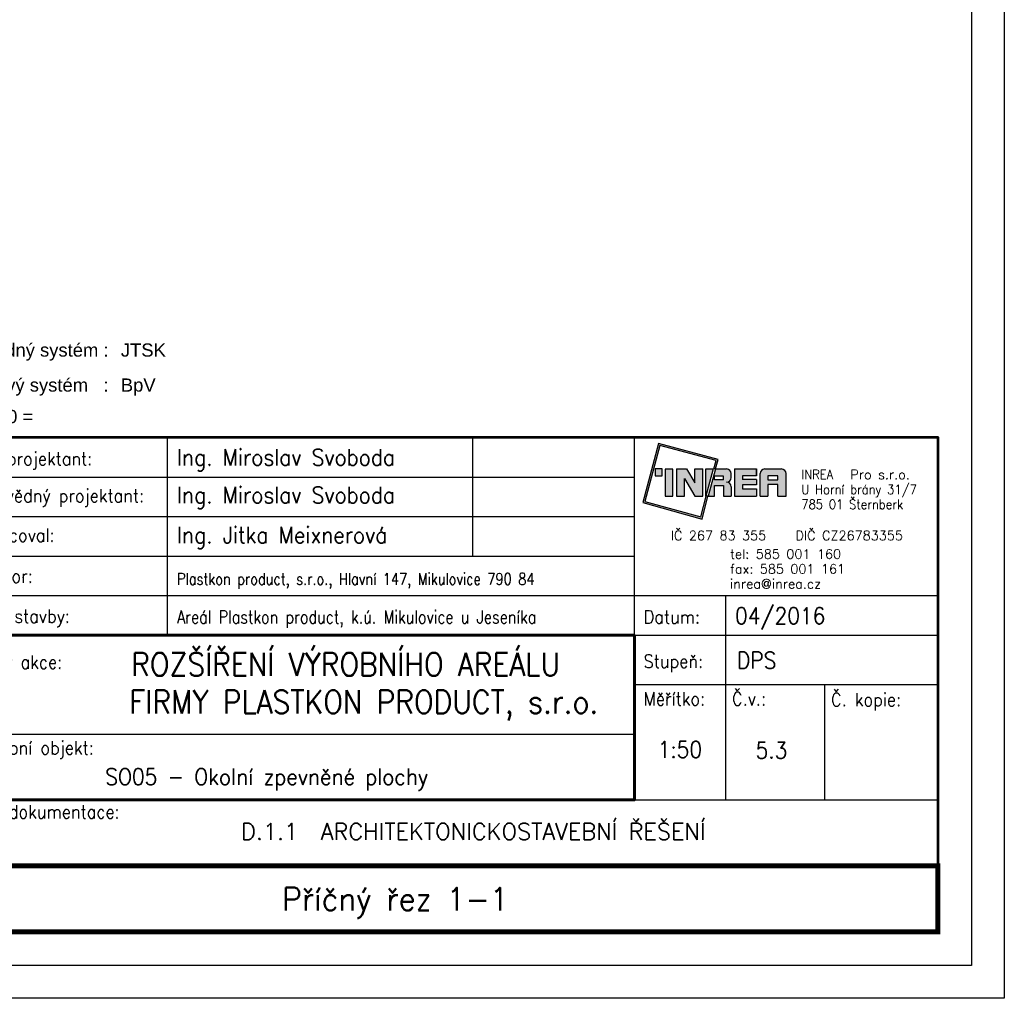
# Model space of a CAD drawing. Header units: millimetres. Extents: x 574189 to 1148315, y -389678 to 333486.
# Tile 5 of 35: x 595719 to 603189, y -260074 to -252649. Entities that reach past the tile are written whole.
import ezdxf
from ezdxf.enums import TextEntityAlignment as Align

# ---------------------------------------------------------------- set-up
doc = ezdxf.new("R2010")
doc.units = ezdxf.units.MM
doc.layers.add('IN_RAZITKO', color=7, linetype='Continuous')
doc.layers.add('pohledy', color=7, linetype='Continuous', lineweight=25)
doc.styles.add('ARI-ROM-UNI', font='simplex.shx', dxfattribs={"width": 0.8})
doc.styles.add('ARIAL', font='arial.ttf')

# ---------------------------------------------------------------- blocks, each defined once
blk = doc.blocks.new('INREA RAZÍTKO')
at = {"layer": 'IN_RAZITKO'}
blk.add_hatch(color=256, dxfattribs=at).paths.add_polyline_path([(-3.869, 7.655), (-3.904, 7.527), (-3.878, 7.527), (-3.839, 7.673), (-4.74, 7.912), (-4.978, 7.018), (-4.08, 6.768), (-3.993, 7.115), (-4.019, 7.115), (-4.098, 6.799), (-4.947, 7.035), (-4.722, 7.882)])
h = blk.add_hatch(color=256, dxfattribs=at)
h.paths.add_polyline_path([(-4.687, 7.527), (-4.792, 7.527), (-4.792, 7.423), (-4.687, 7.423)])
h.paths.add_polyline_path([(-4.527, 7.526), (-4.642, 7.526), (-4.642, 7.115), (-4.527, 7.115)])
h.paths.add_polyline_path([(-4.317, 7.527), (-4.468, 7.527), (-4.468, 7.115), (-4.349, 7.115), (-4.349, 7.381), (-4.189, 7.115), (-4.07, 7.115), (-4.07, 7.527), (-4.189, 7.527), (-4.189, 7.315)])
h.paths.add_polyline_path([(-3.913, 7.527), (-4.023, 7.527), (-4.023, 7.115)])
h.paths.add_polyline_path([(-3.708, 7.527), (-3.877, 7.527), (-3.987, 7.115), (-3.894, 7.115), (-3.894, 7.277), (-3.757, 7.277), (-3.757, 7.115), (-3.638, 7.115), (-3.638, 7.257, 0.414214), (-3.708, 7.327, 0.414214), (-3.638, 7.397), (-3.638, 7.457, 0.414214)])
h.paths.add_polyline_path([(-3.757, 7.419), (-3.757, 7.362), (-3.894, 7.362), (-3.894, 7.419)], flags=16)
h.paths.add_polyline_path([(-3.253, 7.527), (-3.588, 7.527), (-3.588, 7.115), (-3.253, 7.115), (-3.253, 7.225), (-3.465, 7.225), (-3.465, 7.287), (-3.253, 7.287), (-3.253, 7.366), (-3.465, 7.366), (-3.465, 7.421), (-3.253, 7.421)])
h.paths.add_polyline_path([(-2.877, 7.527), (-3.131, 7.527, 0.414214), (-3.201, 7.457), (-3.201, 7.115), (-3.081, 7.115), (-3.081, 7.293), (-2.931, 7.293), (-2.931, 7.115), (-2.807, 7.115), (-2.807, 7.457, 0.414214)])
h.paths.add_polyline_path([(-2.931, 7.421), (-2.931, 7.362), (-3.081, 7.362), (-3.081, 7.421)], flags=16)
at = {"layer": 'IN_RAZITKO', "color": 7}
for p, q in [((-12.195, 8.005), (-12.195, 5.005)), ((-7.564, 8.005), (-7.564, 6.205)), ((-5.108, 2.651), (-5.108, 8.005)), ((-15.395, 7.405), (-5.108, 7.405)), ((-15.395, 6.805), (-5.108, 6.805)), ((-15.395, 6.205), (-5.108, 6.205)), ((-15.395, 5.605), (-5.108, 5.605)), ((-5.108, 5.605), (-0.505, 5.605)), ((-3.727, 5.605), (-3.727, 2.505)), ((-5.108, 5.005), (-0.505, 5.005)), ((-5.108, 4.255), (-0.505, 4.255)), ((-2.225, 4.258), (-2.225, 2.505)), ((-15.395, 3.505), (-5.108, 3.505))]:
    blk.add_line(p, q, dxfattribs=at)
at = {"layer": 'IN_RAZITKO'}
for p, q in [((-4.468, 7.527), (-4.317, 7.527)), ((-4.468, 7.527), (-4.468, 7.115)), ((-4.317, 7.527), (-4.189, 7.315)), ((-4.189, 7.315), (-4.189, 7.527)), ((-4.189, 7.527), (-4.07, 7.527)), ((-4.07, 7.115), (-4.07, 7.527)), ((-4.023, 7.115), (-4.023, 7.527)), ((-3.913, 7.527), (-4.023, 7.115)), ((-4.023, 7.527), (-3.913, 7.527)), ((-3.877, 7.527), (-3.987, 7.115)), ((-3.878, 7.527), (-3.904, 7.527)), ((-3.877, 7.527), (-3.708, 7.527)), ((-3.588, 7.527), (-3.588, 7.115)), ((-3.588, 7.527), (-3.253, 7.527)), ((-3.253, 7.527), (-3.253, 7.421)), ((-3.253, 7.421), (-3.253, 7.527)), ((-3.131, 7.527), (-2.877, 7.527)), ((-4.349, 7.115), (-4.349, 7.381)), ((-4.349, 7.381), (-4.189, 7.115)), ((-3.894, 7.362), (-3.894, 7.419)), ((-3.757, 7.419), (-3.894, 7.419)), ((-3.757, 7.362), (-3.894, 7.362)), ((-3.757, 7.362), (-3.757, 7.419)), ((-3.638, 7.397), (-3.638, 7.457)), ((-3.253, 7.421), (-3.465, 7.421)), ((-3.465, 7.421), (-3.465, 7.366)), ((-3.253, 7.366), (-3.465, 7.366)), ((-3.253, 7.366), (-3.253, 7.287)), ((-3.201, 7.115), (-3.201, 7.457)), ((-2.931, 7.421), (-3.081, 7.421)), ((-3.081, 7.421), (-3.081, 7.362)), ((-3.081, 7.362), (-2.931, 7.362)), ((-2.931, 7.362), (-2.931, 7.421)), ((-2.807, 7.115), (-2.807, 7.457)), ((-3.894, 7.115), (-3.894, 7.277)), ((-3.894, 7.277), (-3.757, 7.277)), ((-3.757, 7.277), (-3.757, 7.115)), ((-3.638, 7.257), (-3.638, 7.115)), ((-3.253, 7.287), (-3.465, 7.287)), ((-3.465, 7.287), (-3.465, 7.225)), ((-3.465, 7.225), (-3.253, 7.225)), ((-3.253, 7.225), (-3.253, 7.115)), ((-2.931, 7.293), (-3.081, 7.293)), ((-3.081, 7.293), (-3.081, 7.115)), ((-2.931, 7.115), (-2.931, 7.293)), ((-4.468, 7.115), (-4.349, 7.115)), ((-4.189, 7.115), (-4.07, 7.115)), ((-3.993, 7.115), (-4.019, 7.115)), ((-3.987, 7.115), (-3.894, 7.115)), ((-3.757, 7.115), (-3.638, 7.115)), ((-3.588, 7.115), (-3.253, 7.115)), ((-3.201, 7.115), (-3.081, 7.115)), ((-2.931, 7.115), (-2.807, 7.115)), ((-5.108, 2.505), (-0.505, 2.505))]:
    blk.add_line(p, q, dxfattribs=at)
at = {"layer": 'IN_RAZITKO', "lineweight": 50}
for points in [[(-15.4, 0.5), (-0.5, 0.5), (-0.5, 8.01), (-15.4, 8.01)], [(-15.395, 0.505), (-0.505, 0.505), (-0.505, 8.005), (-15.395, 8.005)]]:
    blk.add_lwpolyline(points, close=True, dxfattribs=at)
at = {"layer": 'IN_RAZITKO'}
for points in [[(-3.878, 7.527), (-3.839, 7.673), (-4.74, 7.912), (-4.978, 7.018), (-4.08, 6.768), (-3.993, 7.115)], [(-3.904, 7.527), (-3.869, 7.655), (-4.722, 7.882), (-4.947, 7.035), (-4.098, 6.799), (-4.019, 7.115)]]:
    blk.add_lwpolyline(points, dxfattribs=at)
for points in [[(-4.792, 7.423), (-4.687, 7.423), (-4.687, 7.527), (-4.792, 7.527)], [(-4.642, 7.115), (-4.527, 7.115), (-4.527, 7.526), (-4.642, 7.526)]]:
    blk.add_lwpolyline(points, close=True, dxfattribs=at)
at = {"layer": 'IN_RAZITKO', "lineweight": 60}
blk.add_lwpolyline([(-15.395, 2.505), (-5.108, 2.505), (-5.108, 5.005), (-15.395, 5.005)], close=True, dxfattribs=at)
at = {"layer": 'IN_RAZITKO', "const_width": 0.075}
blk.add_lwpolyline([(-15.395, 0.505), (-0.505, 0.505), (-0.505, 1.505), (-15.395, 1.505)], close=True, dxfattribs=at)
at = {"layer": 'IN_RAZITKO'}
for centre, start, end in [((-3.708, 7.457), 0, 90), ((-3.131, 7.457), 90, 180), ((-2.877, 7.457), 0, 90), ((-3.708, 7.397), 270, 360), ((-3.708, 7.257), 360, 90)]:
    blk.add_arc(centre, 0.07, start, end, dxfattribs=at)
at = {"layer": 'IN_RAZITKO', "style": 'ARIAL'}
for s, p in [('Souřadný systém :', (-15.4, 9.432)), ('Výškový systém   :', (-15.4, 8.901)), ('± 0,000 =', (-15.4, 8.423))]:
    blk.add_text(s, height=0.2, dxfattribs=at).set_placement(p, align=Align.TOP_LEFT)
at = {"layer": 'IN_RAZITKO', "color": 3, "style": 'ARIAL'}
for s, p in [('JTSK', (-12.9, 9.432)), ('BpV', (-12.9, 8.901))]:
    blk.add_text(s, height=0.2, dxfattribs=at).set_placement(p, align=Align.TOP_LEFT)
at = {"layer": 'IN_RAZITKO', "color": 7, "style": 'ARI-ROM-UNI', "width": 0.9}
for s, p in [('Ved. projektant:', (-15.255, 7.584)), ('Odpovědný projektant:', (-15.255, 7.022)), ('Vypracoval:', (-15.255, 6.422)), ('Investor:', (-15.255, 5.801)), ('Místo stavby:', (-15.255, 5.193)), ('Datum:', (-4.968, 5.182)), ('Název akce:', (-15.255, 4.497)), ('Stupeň:', (-4.968, 4.509)), ('Měřítko:', (-4.968, 3.94)), ('Č.v.:', (-3.627, 3.94)), ('Č. kopie:', (-2.125, 3.927)), ('Stavební objekt:', (-15.255, 3.197)), ('Část dokumentace:', (-15.255, 2.225))]:
    blk.add_text(s, height=0.2, dxfattribs=at).set_placement(p)
at = {"layer": 'IN_RAZITKO', "style": 'ARI-ROM-UNI', "width": 0.9}
for s, p in [('INREA', (-2.575, 7.331)), ('U Horní brány 31/7', (-2.575, 7.103)), ('785 01 Šternberk', (-2.575, 6.877))]:
    blk.add_text(s, height=0.1425, dxfattribs=at).set_placement(p, align=Align.BOTTOM_LEFT)
at = {"layer": 'IN_RAZITKO', "style": 'ARI-ROM-UNI'}
for s, p in [('       Pro s.r.o.', (-2.575, 7.329)), ('IČ 267 83 355   DIČ CZ26783355', (-4.556, 6.404)), ('tel: 585 001 160', (-3.657, 6.122)), ('fax: 585 001 161', (-3.657, 5.896)), ('inrea@inrea.cz', (-3.657, 5.67))]:
    blk.add_text(s, height=0.1425, dxfattribs=at).set_placement(p, align=Align.BOTTOM_LEFT)
at = {"layer": 'IN_RAZITKO', "color": 3, "style": 'ARIAL'}
blk.add_attdef('NULA', (-14.012, 8.227), '', height=0.2, dxfattribs=at)
at = {"layer": 'IN_RAZITKO', "style": 'ARI-ROM-UNI', "width": 0.9, "flags": 12}
for tag, p, height in [('VEDOUCÍ-PROJEKTANT', (-12.053, 7.553), 0.25), ('ODPOVĚDNÝ-PROJEKTANT', (-12.053, 6.964), 0.25), ('VYPRACOVAL', (-12.053, 6.363), 0.25), ('INVESTOR', (-12.053, 5.774), 0.2), ('MÍSTO', (-12.053, 5.149), 0.25), ('DATUM', (-3.585, 5.185), 0.25), ('STUPEŇ', (-3.556, 4.468), 0.25)]:
    blk.add_attdef(tag, p, '', height=height, dxfattribs=at)
at = {"layer": 'IN_RAZITKO', "style": 'ARI-ROM-UNI', "flags": 12}
for tag, height, width, p in [('NÁZEV-1', 0.35, 0.95, (-10.252, 4.438)), ('NÁZEV-2', 0.35, 0.95, (-10.252, 3.876)), ('MĚŘ', 0.25, 0.9, (-4.422, 3.031)), ('ČV', 0.25, 0.9, (-3.034, 3.031)), ('VÝKRES', 0.35, 0.95, (-10.299, 0.801))]:
    blk.add_attdef(tag, text='', height=height, dxfattribs=dict(at, width=width)).set_placement(p, align=Align.CENTER)
at = {"layer": 'IN_RAZITKO', "style": 'ARI-ROM-UNI'}
for tag, p in [('OBJEKT', (-11.248, 2.85)), ('DOKUMENTACE', (-11.26, 1.842))]:
    blk.add_attdef(tag, p, '', height=0.25, dxfattribs=at)

msp = doc.modelspace()

# ---------------------------------------------------------------- linework, layer by layer
at = {"layer": 'pohledy'}
for points in [[(574188.9, -245223.9), (603188.9, -245223.9), (603188.9, -260073.9), (574188.9, -260073.9)], [(574438.9, -245473.9), (602938.9, -245473.9), (602938.9, -259823.9), (574438.9, -259823.9)]]:
    msp.add_lwpolyline(points, close=True, dxfattribs=at)

# ---------------------------------------------------------------- block references
ref = msp.add_blockref('INREA RAZÍTKO', (602936.4, -259821.4), dxfattribs=dict(xscale=500.0000000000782, yscale=500.0000000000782, zscale=500.0000000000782))
ref.add_attrib('VEDOUCÍ-PROJEKTANT', 'Ing. Miroslav Svoboda', (596912.5, -256032.1), dxfattribs={"layer": 'IN_RAZITKO', "height": 125, "style": 'ARI-ROM-UNI', "width": 0.9})
ref.add_attrib('ODPOVĚDNÝ-PROJEKTANT', 'Ing. Miroslav Svoboda', (596912.5, -256318), dxfattribs={"layer": 'IN_RAZITKO', "height": 125, "style": 'ARI-ROM-UNI', "width": 0.9})
ref.add_attrib('VYPRACOVAL', 'Ing. Jitka Meixnerová', (596912.5, -256621.5), dxfattribs={"layer": 'IN_RAZITKO', "height": 125, "style": 'ARI-ROM-UNI', "width": 0.9})
ref.add_attrib('INVESTOR', 'Plastkon product, s.r.o., Hlavní 147, Mikulovice 790 84', (596912.5, -256937.2), dxfattribs={"layer": 'IN_RAZITKO', "height": 90, "style": 'ARI-ROM-UNI', "width": 0.8})
ref.add_attrib('MÍSTO', 'Areál Plastkon product, k.ú. Mikulovice u Jeseníka', (596912.5, -257230.6), dxfattribs={"layer": 'IN_RAZITKO', "height": 100, "style": 'ARI-ROM-UNI', "width": 0.8})
ref.add_attrib('NÁZEV-1', 'ROZŠÍŘENÍ VÝROBNÍHO AREÁLU ', dxfattribs={"layer": 'IN_RAZITKO', "height": 175, "style": 'ARI-ROM-UNI', "width": 0.9}).set_placement((598246.3, -257627.7), align=Align.CENTER)
ref.add_attrib('NÁZEV-2', 'FIRMY PLASTKON PRODUCT, s.r.o.', dxfattribs={"layer": 'IN_RAZITKO', "height": 175, "style": 'ARI-ROM-UNI', "width": 0.9}).set_placement((598329.7, -257912), align=Align.CENTER)
ref.add_attrib('VÝKRES', 'Příčný řez 1-1', dxfattribs={"layer": 'IN_RAZITKO', "height": 175, "style": 'ARI-ROM-UNI', "width": 0.95}).set_placement((598569.2, -259408.2), align=Align.CENTER)
ref.add_attrib('DATUM', '04/2016', (601146.5, -257234.1), dxfattribs={"layer": 'IN_RAZITKO', "height": 125, "style": 'ARI-ROM-UNI', "width": 0.9})
ref.add_attrib('DOKUMENTACE', '      D.1.1  ARCHITEKTONICKOSTAVEBNÍ ŘEŠENÍ', (596839, -258871), dxfattribs={"layer": 'IN_RAZITKO', "height": 125, "style": 'ARI-ROM-UNI'})
ref.add_attrib('MĚŘ', '1:50', dxfattribs={"layer": 'IN_RAZITKO', "height": 125, "style": 'ARI-ROM-UNI', "width": 0.9}).set_placement((600727.9, -258248.4), align=Align.CENTER)
ref.add_attrib('ČV', '5.3', dxfattribs={"layer": 'IN_RAZITKO', "height": 125, "style": 'ARI-ROM-UNI', "width": 0.9}).set_placement((601422, -258254.3), align=Align.CENTER)
ref.add_attrib('STUPEŇ', 'DPS', (601161, -257571.3), dxfattribs={"layer": 'IN_RAZITKO', "height": 125, "style": 'ARI-ROM-UNI', "width": 0.9})
ref.add_attrib('OBJEKT', 'SO05 - Okolní zpevněné plochy', (596368, -258455.4), dxfattribs={"layer": 'IN_RAZITKO', "height": 125, "style": 'ARI-ROM-UNI', "width": 0.9})

doc.saveas('drawing.dxf')
